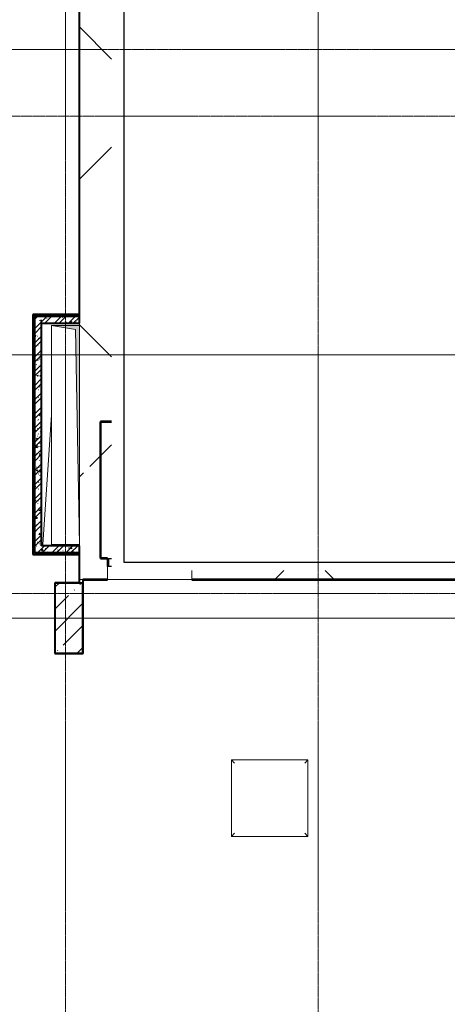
# Model space of a CAD drawing. Header units: millimetres. Extents: x -290 to 116110, y -2975 to 80225.
# Tile 227 of 247: x 83339 to 89429, y 42611 to 56636. Entities that reach past the tile are written whole.
import ezdxf

# ---------------------------------------------------------------- set-up
doc = ezdxf.new("R2010")
doc.units = ezdxf.units.MM
for name, pattern in [('ADSK_Линия сетки', [25, 20, -2.5, 0, -2.5]), ('ADSK_Линия сетки_2_', [25, 20, -2.5, 0, -2.5]), ('ADSK_Невидимые', [5, 3, -2]), ('Штрихпунктир 15 х 2 х 2 мм', [19, 15, -2, 0, -2])]:
    doc.linetypes.add(name, pattern=pattern)
for name, color, linetype, lineweight in [('Двери', 7, 'Continuous', 18), ('Каркас несущий', 7, 'Continuous', 18), ('Каркас_Импост', 7, 'Continuous', 30), ('Монтажный зазор', 7, 'Continuous', 30), ('Несущие колонны', 7, 'Continuous', 18), ('Оборудование', 7, 'Continuous', 18), ('Окна', 7, 'Continuous', 18), ('Оси', 7, 'Continuous', 9), ('Перекрытия', 7, 'Continuous', 18), ('Стены разрез', 7, 'Continuous', 40), ('Стены штриховка', 7, 'Continuous', 40), ('Тонкие линии', 7, 'Continuous', 18), ('Элементы узлов', 7, 'Continuous', 18)]:
    doc.layers.add(name, color=color, linetype=linetype, lineweight=lineweight)
pattern_1 = [(50, (0, 0), (218.6211678, -19.1267987), [22.86, -251.46]), (355, (0, 0), (-42.2918743, 229.2684153), [18.288, -201.168]), (100.451, (18.22, -1.6), (176.3310746, 210.139632), [19.428, -213.708]), (46.184, (0, 60.96), (325.29495, -50.4516404), [34.29, -377.19]), (96.636, (27.1, 56.76), (284.8830085, 296.912656), [29.142, -320.562]), (351.184, (0, 60.96), (284.8858166, 296.910704), [27.432, -301.752]), (21, (30.48, 45.72), (181.9375257, -122.7183205), [22.86, -251.46]), (326, (30.48, 45.72), (74.1622266, 221.0261817), [18.288, -201.168]), (71.451, (45.64, 35.5), (256.100348, 98.305262), [19.428, -213.708]), (37.5, (0, 0), (3.70638957, 101.46589536), [3.353, -195.377, 3.353, -200.863, -201.93]), (37.5, (0, 0), (3.70638957, 101.46589536), [-402.946, 3.353, -198.577]), (7.5, (0, 0), (80.18357624, 120.2165259), [3.353, -113.081, 3.353, -190.805, -76.962]), (7.5, (0, 0), (80.18357624, 120.2165259), [-310.591, 3.353, -73.609]), (327.5, (-67.97, 0), (162.70864647, -6.87497134), [3.353, -72.847, 3.353, -234.391, -315.468]), (327.5, (-67.97, 0), (162.70864647, -6.87497134), [-313.944, 3.353, -312.115]), (317.5, (-98.45, 0), (177.7546761, 30.511831), [3.353, -95.707, 3.353, -154.534, -224.028]), (317.5, (-98.45, 0), (177.7546761, 30.511831), [-256.946, 3.353, -220.675])]
pattern_2 = [(45, (0, 0), (-101.0278814, 101.0278814), []), (45, (67.35, 0), (-101.0278814, 101.0278814), [])]
pattern_3 = [(0, (0, 0), (406.4, 101.6), [33.528, -271.272, 33.528, -271.272, -1625.6]), (0, (0, 0), (406.4, 101.6), [-609.6, 33.528, -576.072, 33.528, -271.272, -711.2]), (0, (0, 0), (406.4, 101.6), [-1524, 33.528, -169.672, 33.528, -474.472]), (120, (152.4, 50.8), (-291.188181, 301.1527241), [33.528, -271.272, 33.528, -271.272, -1625.6]), (120, (152.4, 50.8), (-291.188181, 301.1527241), [-609.6, 33.528, -576.072, 33.528, -271.272, -711.2]), (120, (152.4, 50.8), (-291.188181, 301.1527241), [-1524, 33.528, -169.672, 33.528, -474.472]), (240, (203.2, 254), (-115.211819, -402.7527241), [33.528, -271.272, 33.528, -271.272, -1625.6]), (240, (203.2, 254), (-115.211819, -402.7527241), [-609.6, 33.528, -576.072, 33.528, -271.272, -711.2]), (240, (203.2, 254), (-115.211819, -402.7527241), [-1524, 33.528, -169.672, 33.528, -474.472])]

# ---------------------------------------------------------------- blocks, each defined once
blk = doc.blocks.new('A_MEQ_OpeningShaft-Rectangular - КДУ-2726976-B2_-11_400__На лист секция 4_-11_400')
at = {"layer": 'Элементы узлов', "linetype": 'ADSK_Невидимые', "true_color": 0xe2e2e2}
blk.add_hatch(color=254, dxfattribs=at).paths.add_polyline_path([(3120, 0), (0, 0), (0, -400), (57, -57), (2189, -17)])
at = {"layer": 'Элементы узлов', "color": 253, "true_color": 0xaaaaaa}
for p, q in [((3120, 0), (57, -57)), ((3120, -400), (3120, 0)), ((3120, 0), (0, 0)), ((0, 0), (0, -400)), ((57, -57), (0, -400)), ((0, -400), (57, -57)), ((57, -57), (3120, 0)), ((3120, 0), (3120, -400)), ((0, -400), (3120, -400)), ((0, -400), (3120, -400))]:
    blk.add_line(p, q, dxfattribs=at)
blk = doc.blocks.new('101_Дверь_Однопольная - _ПЧ_Мет_1000х2000_Лифтовой холл_EI60_Пр-3419521-B2_-11_400__На лист секция 4_-11_400')
at = {"layer": 'Каркас_Импост', "color": 253, "true_color": 0xaaaaaa}
for p, q in [((-585, 150), (-543, 150)), ((-585, 35), (-585, 150)), ((-543, 35), (-585, 35))]:
    blk.add_line(p, q, dxfattribs=at)
at = {"layer": 'Монтажный зазор', "color": 253, "true_color": 0xaaaaaa}
for p, q in [((-600, 150), (-585, 150)), ((-600, 35), (-600, 150)), ((-585, 150), (-585, 35)), ((-585, 35), (-600, 35))]:
    blk.add_line(p, q, dxfattribs=at)
blk = doc.blocks.new('105_Приямок_C крышкой - 1000x1000-4589793-B2_-11_400__На лист секция 4_-11_400')
at = {"layer": 'Каркас несущий', "color": 253, "true_color": 0xaaaaaa}
for p, q in [((-500, 500), (-545, 545)), ((500, 500), (545, 545)), ((-500, -500), (-545, -545)), ((500, -500), (545, -545))]:
    blk.add_line(p, q, dxfattribs=at)
at = {"layer": 'Окна', "color": 253, "true_color": 0xaaaaaa}
for p, q in [((-545, -545), (-545, 545)), ((-545, 545), (545, 545)), ((545, 545), (545, -545)), ((545, -545), (-545, -545))]:
    blk.add_line(p, q, dxfattribs=at)
blk = doc.blocks.new('135_SLK_GD_AR_rvt-1-B2_-11_400__На лист секция 4_-11_400')
at = {"layer": 'Стены разрез', "lineweight": 9, "true_color": 0xaaaaaa}
h = blk.add_hatch(dxfattribs=at)
h.set_pattern_fill('FP_5', color=253, style=0, pattern_type=2)
h.set_pattern_definition(pattern_3)
h.paths.add_polyline_path([(-13052070, -9249920), (-13052050, -9249920), (-13052050, -9249438), (-13052070, -9249438)])
h.paths.add_polyline_path([(-13052056, -9247666), (-13052050, -9247666), (-13052050, -9246530), (-13052070, -9246530), (-13052070, -9247666)])
h = blk.add_hatch(dxfattribs=at)
h.set_pattern_fill('FP_5', color=253, style=0, pattern_type=2)
h.set_pattern_definition(pattern_3)
h.paths.add_polyline_path([(-13052050, -9246550), (-13051410, -9246550), (-13051410, -9246530), (-13052050, -9246530)])
h = blk.add_hatch(dxfattribs=at)
h.set_pattern_fill('FP_1', color=253, style=0, pattern_type=2)
h.set_pattern_definition(pattern_1)
h.paths.add_polyline_path([(-13052050, -9246650), (-13051410, -9246650), (-13051410, -9246550), (-13052050, -9246550), (-13052050, -9246635)])
h = blk.add_hatch(dxfattribs=at)
h.set_pattern_fill('FP_2', color=253, style=0, pattern_type=2)
h.set_pattern_definition(pattern_2)
h.paths.add_polyline_path([(-13052050, -9246650), (-13051410, -9246650), (-13051410, -9246550), (-13052050, -9246550), (-13052050, -9246635)])
h = blk.add_hatch(dxfattribs=at)
h.set_pattern_fill('FP_1', color=253, style=0, pattern_type=2)
h.set_pattern_definition(pattern_1)
h.paths.add_polyline_path([(-13052019, -9249920), (-13051950, -9249920), (-13051950, -9246650), (-13052050, -9246650), (-13052050, -9249920)])
h = blk.add_hatch(dxfattribs=at)
h.set_pattern_fill('FP_2', color=253, style=0, pattern_type=2)
h.set_pattern_definition(pattern_2)
h.paths.add_polyline_path([(-13052019, -9249920), (-13051950, -9249920), (-13051950, -9246650), (-13052050, -9246650), (-13052050, -9249920)])
h = blk.add_hatch(dxfattribs=at)
h.set_pattern_fill('FP_1', color=253, style=0, pattern_type=2)
h.set_pattern_definition(pattern_1)
h.paths.add_polyline_path([(-13051410, -9249920), (-13051410, -9249820), (-13051950, -9249820), (-13051950, -9249920)])
h = blk.add_hatch(dxfattribs=at)
h.set_pattern_fill('FP_2', color=253, style=0, pattern_type=2)
h.set_pattern_definition(pattern_2)
h.paths.add_polyline_path([(-13051410, -9249920), (-13051410, -9249820), (-13051950, -9249820), (-13051950, -9249920)])
at = {"color": 253, "lineweight": 18, "true_color": 0xaaaaaa}
for p, q in [((-13051410, -9246670), (-13051424, -9246680)), ((-13051810, -9247956), (-13051930, -9249800))]:
    blk.add_line(p, q, dxfattribs=at)
at = {"layer": 'Перекрытия', "color": 253, "true_color": 0xaaaaaa}
for p, q in [((-13051410, -9246525), (-13051410, -9233085)), ((-13050953, -9248050), (-13051110, -9248050)), ((-13051110, -9248050), (-13051110, -9250000)), ((-13051410, -9250215), (-13051410, -9249945)), ((-13051110, -9250000), (-13051010, -9250000)), ((-13051010, -9250115), (-13051010, -9250300)), ((-13049810, -9250300), (-13049810, -9250170))]:
    blk.add_line(p, q, dxfattribs=at)
at = {"layer": 'Стены разрез', "color": 253, "true_color": 0xaaaaaa}
for p, q in [((-13051412, -9232952), (-13051412, -9246525)), ((-13051410, -9246525), (-13051410, -9232950)), ((-13052070, -9246525), (-13052075, -9246525)), ((-13052075, -9246525), (-13052075, -9249920)), ((-13052050, -9246525), (-13052070, -9246525)), ((-13051410, -9246525), (-13052050, -9246525)), ((-13051412, -9246525), (-13051410, -9246525)), ((-13051410, -9246550), (-13051410, -9246525)), ((-13051410, -9246550), (-13052050, -9246550)), ((-13052050, -9246550), (-13052050, -9246650)), ((-13052050, -9249920), (-13052050, -9246550)), ((-13052050, -9246550), (-13051410, -9246550)), ((-13052050, -9246650), (-13052050, -9249920)), ((-13051950, -9246650), (-13051410, -9246650)), ((-13051950, -9249820), (-13051950, -9246650)), ((-13051410, -9246650), (-13051410, -9246550)), ((-13050953, -9248050), (-13051110, -9248050)), ((-13051110, -9248050), (-13051110, -9248052)), ((-13051110, -9248052), (-13051110, -9250000)), ((-13051108, -9248052), (-13050953, -9248052)), ((-13051108, -9249998), (-13051108, -9248052)), ((-13051410, -9249820), (-13051950, -9249820)), ((-13051410, -9249920), (-13051410, -9249820)), ((-13052075, -9249920), (-13052075, -9249940)), ((-13052075, -9249940), (-13052075, -9249945)), ((-13052075, -9249945), (-13051410, -9249945)), ((-13052050, -9249920), (-13051950, -9249920)), ((-13051410, -9249920), (-13052050, -9249920)), ((-13051950, -9249920), (-13051410, -9249920)), ((-13051410, -9249945), (-13051412, -9249945)), ((-13051412, -9249945), (-13051412, -9250348)), ((-13051410, -9249945), (-13051410, -9249920)), ((-13051410, -9250348), (-13051410, -9249945)), ((-13051110, -9250000), (-13051108, -9250000)), ((-13051010, -9249998), (-13051108, -9249998)), ((-13051108, -9250000), (-13051010, -9250000)), ((-13051010, -9250000), (-13051010, -9249998)), ((-13051010, -9250300), (-13051360, -9250300)), ((-13051360, -9250300), (-13051360, -9250302)), ((-13051360, -9250302), (-13051360, -9250350)), ((-13051358, -9250302), (-13051010, -9250302)), ((-13051358, -9251352), (-13051358, -9250302)), ((-13051010, -9250302), (-13051010, -9250300)), ((-13044612, -9250300), (-13049810, -9250300)), ((-13049810, -9250300), (-13049810, -9250302)), ((-13049810, -9250302), (-13044612, -9250302)), ((-13051760, -9250348), (-13051762, -9250348)), ((-13051762, -9250348), (-13051762, -9251350)), ((-13051412, -9250348), (-13051760, -9250348)), ((-13051410, -9250350), (-13051410, -9250348)), ((-13051762, -9251350), (-13051762, -9251352)), ((-13051762, -9251352), (-13051360, -9251352)), ((-13051360, -9251352), (-13051358, -9251352))]:
    blk.add_line(p, q, dxfattribs=at)
at = {"layer": 'Стены штриховка', "color": 253, "true_color": 0xaaaaaa}
for p, q in [((-13052070, -9246530), (-13052070, -9249920)), ((-13052070, -9246530), (-13052050, -9246530)), ((-13051410, -9246530), (-13052050, -9246530)), ((-13052070, -9249940), (-13052070, -9249920)), ((-13052070, -9249940), (-13051410, -9249940))]:
    blk.add_line(p, q, dxfattribs=at)
at = {"layer": 'Двери', "color": 253, "lineweight": 18, "true_color": 0xaaaaaa}
blk.add_blockref('101_Дверь_Однопольная - _ПЧ_Мет_1000х2000_Лифтовой холл_EI60_Пр-3419521-B2_-11_400__На лист секция 4_-11_400', (-13050410, -9250150), dxfattribs=at)
at = {"layer": 'Оборудование', "color": 253, "lineweight": 18, "true_color": 0xaaaaaa, "rotation": 270.0000000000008}
blk.add_blockref('A_MEQ_OpeningShaft-Rectangular - КДУ-2726976-B2_-11_400__На лист секция 4_-11_400', (-13051410, -9246680), dxfattribs=at)
at = {"layer": 'Окна', "color": 253, "lineweight": 18, "true_color": 0xaaaaaa}
blk.add_blockref('105_Приямок_C крышкой - 1000x1000-4589793-B2_-11_400__На лист секция 4_-11_400', (-13048700, -9253415), dxfattribs=at)
blk = doc.blocks.new('Бетон-Прямоугольная-Колонна - CLM_Подземные этажи_В40-400х1000-V118-B2_-11_400__На лист секция 4_-11_400')
at = {"layer": 'Несущие колонны', "lineweight": 9, "true_color": 0xaaaaaa}
h = blk.add_hatch(dxfattribs=at)
h.set_pattern_fill('FP_72', color=253, style=0, pattern_type=2)
h.set_pattern_definition([(45, (13051559.66, 9250850.1), (-314.308964, 314.308964), []), (45, (13051873.97, 9250850.1), (-314.308964, 314.308964), [555.625, -111.125, 3.353, -107.772])])
h.paths.add_polyline_path([(200, -500), (200, 500), (-200, 500), (-200, -500), (-107, -500)])
at = {"layer": 'Несущие колонны', "color": 253, "lineweight": 40, "true_color": 0xaaaaaa}
for p, q in [((200, 500), (-200, 500)), ((-200, 500), (-200, -500)), ((200, -500), (200, 500)), ((-200, -500), (200, -500))]:
    blk.add_line(p, q, dxfattribs=at)
blk = doc.blocks.new('135_SLK_GD_KR_rvt-1-B2_-11_400__На лист секция 4_-11_400')
at = {"layer": 'Оси', "color": 254, "linetype": 'ADSK_Линия сетки_2_', "true_color": 0xe5e5e5}
for p, q in [((-13132713, -9242750), (-13037493, -9242750)), ((-13132713, -9250850), (-13037493, -9250850))]:
    blk.add_line(p, q, dxfattribs=at)
at = {"layer": 'Оси', "color": 254, "linetype": 'Штрихпунктир 15 х 2 х 2 мм', "true_color": 0xcccccc}
blk.add_line((-13132713, -9247100), (-13037493, -9247100), dxfattribs=at)
at = {"layer": 'Несущие колонны', "color": 7, "lineweight": 18, "true_color": 0xffffff}
blk.add_blockref('Бетон-Прямоугольная-Колонна - CLM_Подземные этажи_В40-400х1000-V118-B2_-11_400__На лист секция 4_-11_400', (-13051560, -9250850), dxfattribs=at)
blk = doc.blocks.new('A$Cc005853f')
at = {"layer": 'Элементы узлов', "lineweight": 9, "true_color": 0xaaaaaa}
h = blk.add_hatch(dxfattribs=at)
h.set_pattern_fill('FP_96', color=253, style=0, pattern_type=2)
h.set_pattern_definition([(45, (13133512.8, 9298039.8), (-2121.32034, 2121.32034), []), (135, (13133512.8, 9298039.8), (-2121.32034, -2121.32034), [])])
h.paths.add_polyline_path([(93459.8, 33559.4), (93459.8, 34289.4), (93453.1, 34289.4), (93453.1, 33559.4)])
h.paths.add_polyline_path([(93459.8, 34689.4), (93459.8, 34889.4), (93453.1, 34889.4), (93453.1, 34689.4)])
h.paths.add_polyline_path([(93459.8, 35289.4), (93459.8, 39589.4), (93453.1, 39589.4), (93453.1, 35289.4)])
h.paths.add_polyline_path([(93459.8, 41689.4), (93459.8, 44119.4), (93453.1, 44119.4), (93453.1, 41689.4)])
h.paths.add_polyline_path([(93459.8, 44369.4), (93459.8, 47869.4), (82559.8, 47869.4), (82559.8, 64569.4), (91235.8, 64569.4), (91235.8, 74867.5), (85958.2, 74867.5), (86058.1, 74439.4), (91053.1, 74439.4), (91053.1, 67639.4), (86503.1, 67639.4), (86503.1, 64939.4), (82103.1, 64939.4), (82103.1, 47739.4), (93453.1, 47739.4), (93453.1, 44369.4)])
h.paths.add_polyline_path([(82198.2, 49087.2), (82163.1, 49087.4), (82163.1, 49354), (82343.1, 49887.2), (82343.1, 49887.2), (82343.1, 49620.7), (82163.1, 49087.4), (82343.1, 49087.2)])
at = {"layer": 'Оси', "color": 253, "linetype": 'ADSK_Линия сетки', "true_color": 0xaaaaaa}
for p, q in [((85503.1, 2607.6), (85503.1, 77427.4)), ((81903.1, 2607.6), (81903.1, 76893.9)), ((96019.7, 54339.4), (2670.9, 54339.4)), ((96019.7, 50939.4), (2671.1, 50939.4)), ((96019.7, 47539.4), (2671.3, 47539.4)), ((96019.7, 47189.4), (2671.4, 47189.4))]:
    blk.add_line(p, q, dxfattribs=at)
at = {"layer": 'Тонкие линии', "color": 253, "true_color": 0xaaaaaa}
for p, q in [((82103.1, 64939.4), (82103.1, 47739.4)), ((82103.1, 47739.4), (93453.1, 47739.4))]:
    blk.add_line(p, q, dxfattribs=at)
at = {"lineweight": 5}
for name in ['135_SLK_GD_KR_rvt-1-B2_-11_400__На лист секция 4_-11_400', '135_SLK_GD_AR_rvt-1-B2_-11_400__На лист секция 4_-11_400']:
    blk.add_blockref(name, (13133512.8, 9298039.8), dxfattribs=at)

msp = doc.modelspace()

# ---------------------------------------------------------------- block references
msp.add_blockref('A$Cc005853f', (2087, 922))

# ---------------------------------------------------------------- next in the draw order: linework, layer by layer
for p, q in [((84826, 48903), (84826, 65349)), ((95654, 48903), (84826, 48903))]:
    msp.add_line(p, q)

doc.saveas('drawing.dxf')
